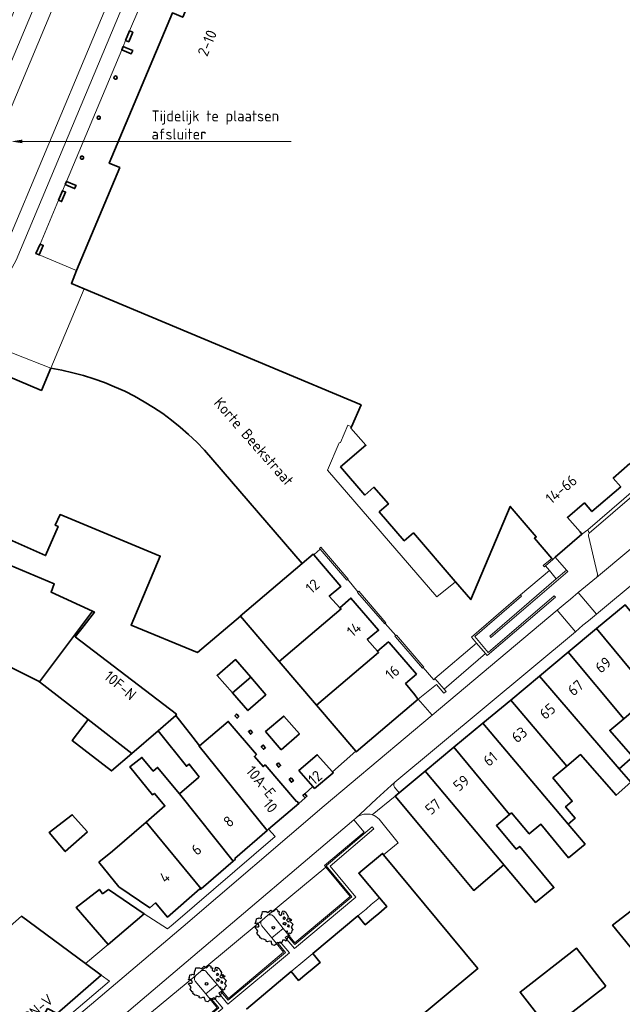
# Model space of a CAD drawing. Header units: metres. Extents: x 152391 to 157968, y 462336 to 467280.
# Tile 12 of 256: x 154903 to 154978, y 462522 to 462645. Entities that reach past the tile are written whole.
import ezdxf
from ezdxf import colors
from ezdxf.entities.mleader import LeaderData, LeaderLine
from ezdxf.enums import TextEntityAlignment as Align
from ezdxf.math import Vec2, Vec3

# ---------------------------------------------------------------- set-up
doc = ezdxf.new("R2010")
doc.units = ezdxf.units.M
doc.header["$LTSCALE"] = 0.75
doc.layers.get('0').update_dxf_attribs({"lineweight": 25})
for name, color, linetype, lineweight in [('B-GV-GR-BOOM-S', 252, 'Continuous', 25), ('B-OI-RI-DRAINAGE_BOB-T18', 1, 'Continuous', 18), ('B-WE-GR-GROENVOORZIENING-GV', 251, 'Continuous', 18), ('B-WE-IE-TERREINAFSCHEIDING_KUNSTMATIG_MUUR-GV', 251, 'Continuous', 18), ('B-WE-OG-BEBOUWING-GV', 6, 'Continuous', 35), ('B-WE-OG-BEBOUWING-T18', 1, 'Continuous', 18), ('B-WE-OG-TOPOGRAFIE-T18', 1, 'Continuous', 18), ('B-WE-VH-VERHARDING_ASFALT-GV', 251, 'Continuous', 18), ('B-WE-VH-VERHARDING_BETON-GV', 251, 'Continuous', 18), ('B-WE-VH-VERHARDING_BETONSTRAATSTEEN-GV', 251, 'Continuous', 18), ('B-WE-VH-VERHARDING_STRAATBAKSTEEN-GV', 251, 'Continuous', 18), ('B-WE-VH-VERHARDING_TEGEL-GV', 251, 'Continuous', 18)]:
    doc.layers.add(name, color=color, linetype=linetype, lineweight=lineweight)
doc.styles.add('NLCS-ISO-M750-T18', font='NLCS-ISO.ttf', dxfattribs={"height": 1.35})

# ---------------------------------------------------------------- blocks, each defined once
blk = doc.blocks.new('SGR-BOOM_31_50')
at = {"linetype": 'Continuous'}
for p, q in [((-1.57, 1.14), (-1.49, 1.23)), ((-1.51, 1.45), (-1.48, 1.58)), ((-1.49, 1.23), (-1.51, 1.45)), ((-1.48, 1.58), (-1.4, 1.78)), ((-1.4, 1.78), (-1.36, 2)), ((-1.36, 2), (-0.89, 2)), ((-0.89, 2), (-0.69, 1.91)), ((-0.69, 1.91), (-0.63, 1.93)), ((-0.63, 1.93), (-0.49, 2.06)), ((-0.49, 2.06), (-0.3, 2.2)), ((-0.3, 2.2), (-0.18, 2.11)), ((-0.18, 2.11), (-0.08, 2.02)), ((-0.08, 2.02), (0.09, 2.11)), ((0.09, 2.11), (0.27, 2.28)), ((0.27, 2.28), (0.35, 2.31)), ((0.35, 2.31), (0.44, 2.26)), ((0.44, 2.26), (0.52, 2.2)), ((0.54, 2.04), (0.51, 2)), ((0.51, 2), (0.71, 2.02)), ((0.52, 2.2), (0.54, 2.04)), ((0.72, 1.98), (0.68, 1.71)), ((0.68, 1.71), (0.75, 1.65)), ((0.71, 2.02), (0.72, 1.98)), ((0.75, 1.65), (0.92, 1.54)), ((0.92, 1.54), (1, 1.6)), ((1, 1.6), (1.06, 1.71)), ((1.05, 1.87), (1.19, 2.09)), ((1.06, 1.71), (1.05, 1.87)), ((1.19, 2.09), (1.36, 2.04)), ((1.3, 1.82), (1.23, 1.78)), ((1.23, 1.78), (1.27, 1.67)), ((1.3, 1.3), (1.25, 1.21)), ((1.27, 1.67), (1.28, 1.65)), ((1.28, 1.69), (1.3, 1.82)), ((1.37, 1.3), (1.3, 1.3)), ((1.36, 2.04), (1.54, 1.93)), ((1.44, 1.25), (1.37, 1.3)), ((1.5, 1.17), (1.44, 1.25)), ((1.54, 1.93), (1.67, 1.69)), ((1.67, 1.69), (1.84, 1.41)), ((1.84, 1.41), (1.76, 1.06)), ((-2.27, 0.49), (-2.21, 0.64)), ((-1.99, 0.55), (-2.27, 0.49)), ((-2.24, -0.04), (-2.22, 0.11)), ((-2.22, 0.11), (-1.85, 0.09)), ((-2.21, 0.64), (-2.13, 0.71)), ((-2.18, 0.77), (-2.04, 1.17)), ((-2.13, 0.71), (-2.18, 0.77)), ((-2.04, 1.17), (-1.94, 1.14)), ((-1.9, 0.44), (-1.99, 0.55)), ((-1.94, 1.14), (-1.79, 1.21)), ((-1.77, 0.25), (-1.9, 0.44)), ((-1.85, 0.09), (-1.77, 0.25)), ((-1.79, 1.21), (-1.57, 1.14)), ((1.25, 1.21), (1.19, 1.17)), ((1.19, 1.17), (1.23, 1.1)), ((1.23, 0.55), (1.19, 0.44)), ((1.19, 0.44), (1.37, 0.42)), ((1.23, 1.1), (1.31, 1.12)), ((1.4, 0.62), (1.23, 0.55)), ((1.31, 1.12), (1.37, 1.03)), ((1.37, 1.03), (1.44, 1.12)), ((1.37, 0.42), (1.48, 0.33)), ((1.48, 0.62), (1.4, 0.62)), ((1.44, 1.12), (1.5, 1.17)), ((1.62, 0.53), (1.48, 0.62)), ((1.48, 0.33), (1.61, 0.49)), ((1.61, 0.49), (1.65, 0.55)), ((1.76, 1.06), (1.64, 0.93)), ((1.64, 0.93), (1.7, 0.84)), ((1.7, 0.84), (1.84, 0.75)), ((1.79, 0.25), (1.75, 0.14)), ((1.91, 0.07), (1.75, 0.14)), ((1.81, 0.4), (1.79, 0.31)), ((1.79, 0.31), (1.79, 0.25)), ((1.9, 0.31), (1.81, 0.4)), ((1.84, 0.75), (1.92, 0.79)), ((1.96, 0.27), (1.9, 0.31)), ((1.91, 0.07), (2.01, 0.18)), ((1.96, 1.14), (1.92, 1.08)), ((1.92, 1.08), (1.95, 0.99)), ((1.92, 0.79), (2.09, 0.75)), ((1.95, 0.99), (2.04, 0.93)), ((2.06, 1.14), (1.96, 1.14)), ((2.01, 0.18), (1.96, 0.27)), ((2.04, 0.97), (2.18, 0.9)), ((2.04, 0.93), (2.06, 0.97)), ((2.16, 1.01), (2.06, 1.14)), ((2.09, 0.75), (2.18, 0.68)), ((2.3, 0.95), (2.16, 1.01)), ((2.18, 0.9), (2.3, 0.95)), ((2.18, 0.68), (2.41, 0.42)), ((2.29, 0.14), (2.23, 0.05)), ((2.23, 0.05), (2.35, -0.13)), ((2.41, 0.42), (2.29, 0.14)), ((-2.05, -0.24), (-2.24, -0.04)), ((-2.07, -0.67), (-1.99, -0.56)), ((-1.8, -1), (-2.07, -0.67)), ((-1.91, -0.43), (-2.05, -0.24)), ((-1.99, -0.56), (-1.91, -0.43)), ((-1.67, -1.05), (-1.8, -1)), ((-1.7, -1.2), (-1.67, -1.05)), ((-1.48, -1.4), (-1.7, -1.2)), ((1.72, -0.39), (1.65, -0.48)), ((1.65, -0.48), (1.67, -0.56)), ((1.68, -0.56), (1.78, -0.54)), ((1.78, -0.45), (1.72, -0.39)), ((1.81, -1.18), (1.72, -1.35)), ((1.78, -0.54), (1.78, -0.45)), ((1.82, -1.11), (1.81, -1.18)), ((1.98, -1.07), (1.82, -1.11)), ((1.95, -0.63), (1.85, -0.78)), ((1.85, -0.78), (1.9, -0.85)), ((1.9, -0.85), (1.99, -0.94)), ((2.1, -0.78), (1.95, -0.63)), ((1.99, -0.94), (1.98, -1.07)), ((2.21, -0.7), (2.1, -0.78)), ((2.24, -0.56), (2.21, -0.7)), ((2.29, -0.41), (2.24, -0.56)), ((2.46, -0.24), (2.29, -0.41)), ((2.35, -0.13), (2.46, -0.24)), ((-1.22, -1.44), (-1.48, -1.4)), ((-0.89, -1.57), (-1.22, -1.44)), ((-0.91, -1.72), (-0.89, -1.57)), ((-0.73, -1.77), (-0.91, -1.72)), ((-0.53, -1.68), (-0.73, -1.77)), ((-0.25, -1.7), (-0.53, -1.68)), ((-0.21, -1.9), (-0.25, -1.7)), ((-0.18, -1.99), (-0.21, -1.9)), ((-0.13, -2.14), (-0.18, -1.99)), ((0.15, -2.23), (-0.13, -2.14)), ((0.34, -2.03), (0.15, -2.23)), ((0.47, -1.83), (0.34, -2.03)), ((0.91, -1.92), (0.47, -1.83)), ((1.11, -1.81), (0.91, -1.92)), ((1.13, -1.55), (1.11, -1.81)), ((1.37, -1.57), (1.13, -1.55)), ((1.58, -1.66), (1.37, -1.57)), ((1.72, -1.35), (1.58, -1.66))]:
    blk.add_line(p, q, dxfattribs=at)
blk.add_circle((0, 0), 0.169, dxfattribs=at)

msp = doc.modelspace()

# ---------------------------------------------------------------- linework, layer by layer
at = {"layer": 'B-WE-GR-GROENVOORZIENING-GV'}
for points in [[(154934.7, 462532.92, 0.424026), (154933.97, 462533)], [(154933.31, 462532.43, 0.416364), (154933.27, 462531.74)], [(154926.4, 462525.98, 0.416123), (154925.68, 462526.08)], [(154925.04, 462525.54, 0.383487), (154924.99, 462524.83)]]:
    msp.add_lwpolyline(points, format="xyb", dxfattribs=at)
for points in [[(154933.27, 462531.74), (154934.52, 462530.22), (154935.93, 462531.39), (154934.7, 462532.92)], [(154933.97, 462533), (154933.31, 462532.43)], [(154924.99, 462524.83), (154926.28, 462523.27), (154927.69, 462524.41), (154926.4, 462525.98)], [(154925.68, 462526.08), (154925.04, 462525.54)]]:
    msp.add_lwpolyline(points, dxfattribs=at)
at = {"layer": 'B-WE-IE-TERREINAFSCHEIDING_KUNSTMATIG_MUUR-GV'}
for points in [[(154969.48, 462577.35), (154969.34, 462577.48), (154968.28, 462576.59), (154968.44, 462576.42), (154968.55, 462576.54)], [(154969.9, 462574.94), (154961.64, 462567.79), (154961.77, 462567.65), (154971.33, 462575.86), (154971.17, 462576.03)], [(154961.1, 462565.65), (154961.32, 462565.38), (154969.79, 462572.66), (154969.64, 462572.83), (154961.44, 462565.78), (154959.77, 462567.74), (154965.59, 462572.78), (154965.43, 462572.94), (154959.34, 462567.69), (154959.98, 462566.94)], [(154936.45, 462530.48), (154936.19, 462530.27), (154937.32, 462528.92), (154944.95, 462535.3), (154941.77, 462539.18), (154947.22, 462543.83), (154947, 462544.08), (154941.29, 462539.22), (154944.47, 462535.34), (154937.36, 462529.39)], [(154927.92, 462523.35), (154929.05, 462522), (154936.69, 462528.39), (154935.56, 462529.74), (154935.3, 462529.52), (154936.21, 462528.43), (154929.09, 462522.48), (154928.18, 462523.57)], [(154919.91, 462516.63), (154919.65, 462516.41), (154920.78, 462515.07), (154928.41, 462521.47), (154927.28, 462522.81), (154927.02, 462522.59), (154927.93, 462521.51), (154920.82, 462515.54)]]:
    msp.add_lwpolyline(points, close=True, dxfattribs=at)
at = {"layer": 'B-WE-OG-BEBOUWING-GV'}
for points in [[(154940.38, 462680.83), (154939.33, 462678.3), (154938.04, 462678.9), (154938.15, 462679.13), (154937.85, 462679.25), (154923.42, 462644.86), (154922.14, 462645.4), (154914.28, 462626.68), (154915.58, 462626.14), (154910.2, 462613.32), (154909.57, 462611.72), (154911.17, 462611.04), (154945.61, 462596.6), (154944.43, 462593.87)], [(154907.01, 462601.15), (154905.85, 462598.4), (154901.45, 462600.26), (154899.21, 462601.2), (154891.98, 462583.9)], [(154944.43, 462593.87), (154944.36, 462593.71), (154946.21, 462591.57), (154943.07, 462588.87), (154946.09, 462585.36), (154947.22, 462586.34), (154949.01, 462584.26), (154947.88, 462583.28), (154950.98, 462579.68), (154952.12, 462580.66), (154957.34, 462574.6), (154957.36, 462574.57), (154959.27, 462572.36), (154964.17, 462583.96), (154967.41, 462580.15), (154967.17, 462580), (154969.34, 462577.48), (154969.48, 462577.35), (154969.78, 462577.62), (154973.09, 462580.49), (154972.86, 462580.77), (154971.29, 462582.58), (154973.4, 462584.39), (154974.33, 462583.31), (154977.93, 462586.4), (154976.98, 462587.49), (154979.07, 462589.28)], [(154891.98, 462583.9), (154891.91, 462583.74), (154899.9, 462578.8), (154900.02, 462578.99), (154898.75, 462579.72), (154899.21, 462580.99), (154906.37, 462577.83), (154907.92, 462581.47), (154907.56, 462581.61), (154908.16, 462582.93), (154920.62, 462577.77), (154916.99, 462569.17), (154925.26, 462565.77), (154930.62, 462570.28), (154930.59, 462570.31), (154938.27, 462576.85), (154926.13, 462590.95)], [(154924.91, 462497.07), (154960.16, 462526.44), (154948.41, 462540.59), (154948.28, 462540.74), (154945.33, 462538.28), (154947.9, 462535.21), (154948.8, 462534.13), (154947.81, 462533.28), (154947.14, 462532.71), (154946.13, 462531.86), (154945.21, 462532.96), (154939.62, 462528.28), (154940.54, 462527.18), (154939.52, 462526.34), (154938.86, 462525.78), (154937.84, 462524.93), (154936.92, 462526.03), (154931.34, 462521.36)]]:
    msp.add_lwpolyline(points, dxfattribs=at)
for points in [[(154916.71, 462641.81), (154917.21, 462643), (154916.82, 462643.17), (154916.32, 462641.98)], [(154916, 462641.21), (154915.83, 462640.82), (154917.03, 462640.31), (154917.2, 462640.71), (154916.39, 462641.04)], [(154908.78, 462624.03), (154909.18, 462623.86), (154909.98, 462623.53), (154910.15, 462623.92), (154908.95, 462624.42)], [(154907.96, 462622.07), (154908.36, 462621.9), (154908.86, 462623.1), (154908.46, 462623.26)], [(154905.67, 462616.62), (154905.17, 462615.43), (154905.57, 462615.26), (154906.07, 462616.46)], [(154887.13, 462572.19), (154894.52, 462569.04), (154894.17, 462567.89), (154897.98, 462565.75), (154899.53, 462564.85), (154899.62, 462565.08), (154899.88, 462564.97), (154905.41, 462562.25), (154905.59, 462562.11), (154912.21, 462570.91), (154907.05, 462573.27), (154907.45, 462574.32), (154899.49, 462577.65), (154900.14, 462578.65), (154899.9, 462578.8), (154891.91, 462583.74), (154889.32, 462577.57)], [(154942.98, 462571.34), (154941.65, 462572.8), (154943.11, 462573.99), (154939.72, 462577.92), (154939.65, 462578.02), (154938.27, 462576.85), (154930.59, 462570.31), (154930.62, 462570.28), (154935.43, 462564.64), (154943.12, 462571.19)], [(154940.07, 462559.19), (154947.8, 462565.78), (154947.67, 462565.93), (154946.39, 462567.37), (154947.79, 462568.54), (154944.35, 462572.55), (154942.98, 462571.34), (154943.12, 462571.19), (154935.43, 462564.64)], [(154985.34, 462563.37), (154978.47, 462571.71), (154974.92, 462568.76), (154986.48, 462554.75), (154988.41, 462556.39), (154985.34, 462559.98), (154983.64, 462561.97)], [(154912.21, 462570.91), (154905.59, 462562.11), (154911.66, 462557.41), (154917.08, 462553.2), (154920.37, 462556.02), (154922.58, 462557.93), (154922.55, 462557.95), (154922.64, 462558.07), (154910.06, 462567.73), (154910.86, 462568.77), (154912.44, 462570.8)], [(154974.92, 462568.76), (154971.38, 462565.8), (154978.3, 462557.52), (154979.9, 462558.86), (154981.65, 462556.87), (154981.12, 462556.38), (154985.63, 462551.1), (154987.92, 462553.07), (154986.48, 462554.75)], [(154952.73, 462559.96), (154952.61, 462560.1), (154952.31, 462560.48), (154951.15, 462561.9), (154952.49, 462563.07), (154949.09, 462567.03), (154949.03, 462567.09), (154947.67, 462565.93), (154947.8, 462565.78), (154940.07, 462559.19), (154944.95, 462553.46), (154944.99, 462553.41)], [(154977.74, 462551.28), (154979.44, 462552.77), (154978.26, 462554.11), (154976.56, 462556.06), (154978.3, 462557.52), (154971.38, 462565.8), (154967.81, 462562.83)], [(154929.6, 462560.74), (154931.88, 462562.69), (154930, 462564.88), (154927.7, 462562.91)], [(154931.88, 462562.69), (154929.6, 462560.74), (154931.54, 462558.53), (154933.76, 462560.5)], [(154967.81, 462562.83), (154964.23, 462559.85), (154971.21, 462551.6), (154972.92, 462553.05), (154977.34, 462547.99), (154979.19, 462549.61), (154977.74, 462551.28)], [(154964.23, 462559.85), (154960.77, 462556.97), (154971.39, 462544.41), (154972.24, 462545.12), (154971.05, 462546.55), (154971.88, 462547.25), (154969.48, 462550.14), (154971.21, 462551.6)], [(154920.37, 462556.02), (154923.88, 462551.6), (154924.23, 462551.87), (154925.46, 462550.28), (154925.4, 462550.22), (154923.01, 462548.17), (154929.7, 462539.8), (154929.98, 462540.04), (154929.91, 462540.13), (154933.91, 462543.61), (154925.45, 462554.09), (154925.53, 462554.16), (154924.68, 462555.21), (154922.58, 462557.93)], [(154930.42, 462557.78), (154930.14, 462558.1), (154930.07, 462558.03), (154929.91, 462557.9), (154930.18, 462557.57)], [(154935.69, 462553.66), (154937.95, 462555.64), (154936, 462557.85), (154933.73, 462555.91)], [(154917.08, 462553.2), (154911.66, 462557.41), (154909.66, 462554.82), (154914.55, 462551.03)], [(154925.53, 462554.16), (154925.45, 462554.09), (154933.91, 462543.61), (154934.11, 462543.78), (154937.85, 462546.97), (154937.61, 462547.25), (154937.57, 462547.22), (154933.67, 462551.77), (154933.43, 462551.57), (154932.35, 462552.83), (154932.6, 462553.05), (154929.08, 462557.19)], [(154971.39, 462544.41), (154960.77, 462556.97), (154957.17, 462553.97), (154964.1, 462545.61), (154964.32, 462545.8), (154966.53, 462543.17), (154967.98, 462544.38), (154971.44, 462540.21), (154973.48, 462541.92)], [(154932.11, 462555.79), (154931.84, 462556.11), (154931.6, 462555.91), (154931.88, 462555.58)], [(154933.71, 462553.91), (154933.44, 462554.24), (154933.2, 462554.04), (154933.47, 462553.71)], [(154964.1, 462545.61), (154957.17, 462553.97), (154953.6, 462550.98), (154963.21, 462539.53), (154963.39, 462539.31), (154967.32, 462534.64), (154969.61, 462536.49), (154965.35, 462541.63), (154964.9, 462541.28), (154962.45, 462544.22)], [(154923.01, 462548.17), (154920.3, 462551.46), (154919.75, 462551.01), (154918.35, 462552.71), (154916.85, 462551.55), (154919.66, 462548.06), (154919.91, 462548.21), (154921.21, 462546.66), (154918.87, 462544.65), (154925.72, 462536.34), (154929.7, 462539.8)], [(154939.83, 462548.84), (154942.11, 462550.73), (154942.16, 462550.77), (154942.04, 462550.91), (154940.16, 462553.04), (154937.89, 462551.07), (154939.63, 462549.08)], [(154935.34, 462552.01), (154935.1, 462551.81), (154935.37, 462551.48), (154935.61, 462551.69)], [(154963.39, 462539.31), (154963.21, 462539.53), (154953.6, 462550.98), (154950.36, 462548.28), (154949.85, 462547.86), (154954.65, 462542.12), (154959.63, 462536.15)], [(154936.93, 462550.15), (154936.68, 462549.95), (154936.95, 462549.62), (154937.19, 462549.82)], [(154938.64, 462547.66), (154938.88, 462547.86), (154938.61, 462548.18), (154938.37, 462547.98)], [(154911.58, 462543.45), (154909.68, 462545.56), (154906.81, 462543.37), (154908.8, 462540.97)], [(154912.98, 462539.68), (154915.46, 462536.59), (154919.35, 462533.98), (154920.05, 462534.58), (154921.51, 462532.82), (154925.56, 462536.35), (154925.64, 462536.27), (154925.72, 462536.34), (154918.87, 462544.65), (154914.69, 462541.05)], [(154914.2, 462536.26), (154913.45, 462535.73), (154913.06, 462536.27), (154910.18, 462534.02), (154914.14, 462529.42), (154918.64, 462533.22)], [(154979.74, 462534.01), (154976.91, 462531.81), (154979.08, 462529.11), (154979.48, 462529.43), (154979.89, 462528.95), (154982.35, 462530.76)], [(154907.79, 462520.81), (154913.28, 462525.61), (154911.33, 462527.04), (154903.38, 462532.92), (154894.14, 462524.86), (154905.38, 462518.68), (154905.91, 462519.15), (154905.48, 462519.39), (154906.62, 462521.43)], [(154976.08, 462524.24), (154972.42, 462528.95), (154965.4, 462523.49), (154969.06, 462518.78)]]:
    msp.add_lwpolyline(points, close=True, dxfattribs=at)
for points in [[(154914.97, 462637.52, 1), (154915.17, 462637.17)], [(154915.17, 462637.17, 1.004336), (154914.97, 462637.52)], [(154912.88, 462632.53, 1.004336), (154913.08, 462632.19)], [(154913.08, 462632.19, 1), (154912.88, 462632.53)], [(154910.79, 462627.56, 0.99659), (154910.99, 462627.21)], [(154910.99, 462627.21, 0.999089), (154910.79, 462627.56)], [(154926.13, 462590.95, 0.169223), (154907.01, 462601.15)]]:
    msp.add_lwpolyline(points, format="xyb", dxfattribs=at)
at = {"layer": 'B-WE-VH-VERHARDING_ASFALT-GV'}
for points in [[(154932.35, 462706.37), (154931.66, 462704.47), (154930.54, 462701.74), (154898.88, 462626.09)], [(154932.35, 462706.37), (154931.66, 462704.47), (154930.54, 462701.74), (154898.88, 462626.09)], [(154897.13, 462618.86), (154895.09, 462614.07), (154892.17, 462607.17), (154895.68, 462605.7), (154901.04, 462615.44), (154929.04, 462682.3), (154931.49, 462688.37), (154934.64, 462690.98), (154932.82, 462691.66), (154934.38, 462695.63), (154934.52, 462695.57), (154936.07, 462699.15), (154936.12, 462699.26), (154937.58, 462701.92), (154937.61, 462701.97), (154938.32, 462702.82)], [(154897.13, 462618.86), (154895.09, 462614.07), (154892.17, 462607.17), (154895.68, 462605.7), (154901.04, 462615.44), (154929.04, 462682.3), (154931.49, 462688.37), (154934.64, 462690.98), (154932.82, 462691.66), (154934.38, 462695.63), (154934.52, 462695.57), (154936.07, 462699.15), (154936.12, 462699.26), (154937.58, 462701.92), (154937.61, 462701.97), (154938.32, 462702.82)], [(154934.59, 462688.39), (154935.81, 462689.45), (154935.54, 462691.73), (154934.64, 462690.98), (154931.49, 462688.37), (154929.04, 462682.3), (154901.04, 462615.44), (154895.68, 462605.7), (154892.35, 462599.62), (154856.71, 462514.69), (154856.1, 462512.73), (154855.15, 462508.47), (154857.19, 462508.24), (154857.55, 462510.29)], [(154934.59, 462688.39), (154935.81, 462689.45), (154935.54, 462691.73), (154934.64, 462690.98), (154931.49, 462688.37), (154929.04, 462682.3), (154901.04, 462615.44), (154895.68, 462605.7), (154892.35, 462599.62), (154856.71, 462514.69), (154856.1, 462512.73), (154855.15, 462508.47), (154857.19, 462508.24), (154857.55, 462510.29)], [(154859.21, 462515.87), (154894.02, 462598.82), (154897.4, 462604.98), (154902.71, 462614.63), (154930.75, 462681.58), (154932.45, 462685.67), (154932.91, 462686.6)], [(154859.21, 462515.87), (154894.02, 462598.82), (154897.4, 462604.98), (154902.71, 462614.63), (154930.75, 462681.58), (154932.45, 462685.67), (154932.91, 462686.6)]]:
    msp.add_lwpolyline(points, dxfattribs=at)
for points in [[(154940.51, 462578.63), (154943.86, 462574.76), (154943.95, 462574.84), (154944.02, 462574.9), (154940.61, 462578.88), (154940.43, 462578.73)], [(154940.51, 462578.63), (154943.86, 462574.76), (154943.95, 462574.84), (154944.02, 462574.9), (154940.61, 462578.88), (154940.43, 462578.73)], [(154945.23, 462573.32), (154945.15, 462573.25), (154948.55, 462569.32), (154948.62, 462569.38), (154948.7, 462569.46), (154945.32, 462573.4)], [(154945.23, 462573.32), (154945.15, 462573.25), (154948.55, 462569.32), (154948.62, 462569.38), (154948.7, 462569.46), (154945.32, 462573.4)], [(154949.9, 462567.71), (154953.25, 462563.81), (154953.35, 462563.9), (154953.43, 462563.96), (154950.01, 462567.94), (154949.92, 462567.87), (154949.83, 462567.79)], [(154949.9, 462567.71), (154953.25, 462563.81), (154953.35, 462563.9), (154953.43, 462563.96), (154950.01, 462567.94), (154949.92, 462567.87), (154949.83, 462567.79)]]:
    msp.add_lwpolyline(points, close=True, dxfattribs=at)
at = {"layer": 'B-WE-VH-VERHARDING_BETON-GV'}
for points in [[(154969.48, 462577.35), (154968.55, 462576.54), (154969.04, 462575.97), (154969.9, 462574.94), (154971.17, 462576.03), (154969.78, 462577.62)], [(154969.48, 462577.35), (154968.55, 462576.54), (154969.04, 462575.97), (154969.9, 462574.94), (154971.17, 462576.03), (154969.78, 462577.62)], [(154955.94, 462561.22), (154961.1, 462565.65), (154959.98, 462566.94), (154954.81, 462562.51)], [(154955.94, 462561.22), (154961.1, 462565.65), (154959.98, 462566.94), (154954.81, 462562.51)]]:
    msp.add_lwpolyline(points, close=True, dxfattribs=at)
at = {"layer": 'B-WE-VH-VERHARDING_BETONSTRAATSTEEN-GV'}
for points in [[(154943.95, 462574.84), (154945.23, 462573.32), (154945.32, 462573.4), (154948.7, 462569.46), (154948.62, 462569.38), (154949.92, 462567.87), (154950.01, 462567.94), (154953.43, 462563.96), (154953.35, 462563.9), (154954.65, 462562.38), (154954.7, 462562.42), (154954.78, 462562.49), (154954.81, 462562.51), (154959.98, 462566.94), (154959.34, 462567.69), (154965.43, 462572.94), (154969.04, 462575.97), (154968.55, 462576.54), (154968.44, 462576.42), (154968.28, 462576.59), (154969.34, 462577.48), (154967.17, 462580), (154967.41, 462580.15), (154964.17, 462583.96), (154959.27, 462572.36), (154957.36, 462574.57), (154955.05, 462572.69), (154941.45, 462588.47), (154942.89, 462591.87), (154943.05, 462591.9), (154943.96, 462594.07), (154944.36, 462593.9), (154944.43, 462593.87), (154945.61, 462596.6), (154911.17, 462611.04), (154907.01, 462601.15)], [(155010.14, 462605.05), (155008.86, 462610.65), (155004.01, 462606.43), (154974, 462580.62)], [(154974.91, 462575.12), (155010.38, 462604.75)], [(154926.13, 462590.95), (154938.27, 462576.85), (154939.65, 462578.02), (154939.72, 462577.92), (154939.77, 462577.96), (154940.51, 462578.63), (154940.43, 462578.73), (154940.61, 462578.88), (154944.02, 462574.9), (154943.95, 462574.84)], [(154974, 462580.62), (154973.81, 462581.05), (154973.09, 462580.49), (154969.78, 462577.62), (154971.17, 462576.03), (154971.33, 462575.86), (154961.77, 462567.65), (154961.64, 462567.79), (154969.9, 462574.94), (154969.04, 462575.97), (154965.43, 462572.94), (154965.59, 462572.78), (154959.77, 462567.74), (154961.44, 462565.78), (154969.64, 462572.83), (154969.79, 462572.66), (154961.32, 462565.38), (154961.1, 462565.65), (154955.94, 462561.22), (154956.19, 462560.93), (154955.92, 462560.71), (154954.98, 462561.8), (154952.73, 462559.96), (154954.46, 462557.97), (154970.02, 462571.04), (154971, 462571.87), (154971.66, 462572.41), (154972.63, 462573.22), (154974.9, 462575.11), (154974.91, 462575.12)], [(154973.92, 462580.31), (154975.02, 462575.5)], [(154975.02, 462575.5), (154973.92, 462580.31)], [(154949.82, 462549.63), (154947.55, 462547.53), (154945.49, 462545.63), (154945.01, 462545.17)], [(154947.01, 462545.55), (154949.85, 462547.86), (154950.36, 462548.28), (154949.76, 462548.99)], [(154916.72, 462518.63), (154917.4, 462519.19), (154925.04, 462525.54), (154925.68, 462526.08), (154933.31, 462532.43), (154933.97, 462533), (154941.24, 462539.04), (154941.07, 462539.25), (154945.98, 462543.39), (154944.7, 462544.92), (154884.56, 462493.89)], [(154941.24, 462539.04), (154933.97, 462533)], [(154934.7, 462532.92), (154935.93, 462531.39), (154937.37, 462529.61), (154944.25, 462535.37), (154941.24, 462539.04)], [(154933.31, 462532.43), (154925.68, 462526.08)], [(154926.4, 462525.98), (154927.69, 462524.41), (154929.11, 462522.7), (154935.98, 462528.44), (154934.52, 462530.22), (154933.27, 462531.74)], [(154925.04, 462525.54), (154917.4, 462519.19)], [(154918.09, 462519.11), (154919.46, 462517.45), (154920.85, 462515.77), (154927.72, 462521.52), (154926.28, 462523.27), (154924.99, 462524.83)]]:
    msp.add_lwpolyline(points, dxfattribs=at)
for points in [[(154907.01, 462601.15, -0.169223), (154926.13, 462590.95)], [(154974, 462580.62, 0.25226), (154973.92, 462580.31)], [(154973.92, 462580.31, -0.25226), (154974, 462580.62)], [(154975.02, 462575.5, -0.225047), (154974.91, 462575.12)], [(154974.91, 462575.12, 0.225047), (154975.02, 462575.5)], [(154949.76, 462548.99, -0.356533), (154949.82, 462549.63)], [(154945.01, 462545.17, -0.262006), (154947.01, 462545.55)], [(154933.97, 462533, -0.424026), (154934.7, 462532.92)], [(154933.27, 462531.74, -0.416364), (154933.31, 462532.43)], [(154925.68, 462526.08, -0.416123), (154926.4, 462525.98)], [(154924.99, 462524.83, -0.383487), (154925.04, 462525.54)]]:
    msp.add_lwpolyline(points, format="xyb", dxfattribs=at)
at = {"layer": 'B-WE-VH-VERHARDING_STRAATBAKSTEEN-GV'}
msp.add_lwpolyline([(155010.38, 462604.75), (154974.91, 462575.12), (154974.9, 462575.11), (154972.63, 462573.22), (154974.89, 462570.52), (155008.25, 462598.29), (155010.95, 462600.63), (155017.03, 462605.71), (155018.39, 462606.79)], dxfattribs=at)
msp.add_lwpolyline([(155010.38, 462604.75), (154974.91, 462575.12), (154974.9, 462575.11), (154972.63, 462573.22), (154974.89, 462570.52), (155008.25, 462598.29), (155010.95, 462600.63), (155017.03, 462605.71), (155018.39, 462606.79)], dxfattribs=at)
for points in [[(154970.02, 462571.04), (154972.28, 462568.34), (154973.22, 462569.17), (154973.92, 462569.71), (154974.89, 462570.52), (154972.63, 462573.22), (154971.66, 462572.41), (154971, 462571.87)], [(154970.02, 462571.04), (154972.28, 462568.34), (154973.22, 462569.17), (154973.92, 462569.71), (154974.89, 462570.52), (154972.63, 462573.22), (154971.66, 462572.41), (154971, 462571.87)], [(154972.28, 462568.34), (154970.02, 462571.04), (154954.46, 462557.97), (154941.03, 462546.67), (154923.5, 462531.65), (154912.08, 462521.98), (154909.74, 462520.03), (154892.84, 462505.62), (154875.85, 462491.21), (154878.14, 462488.61), (154884.56, 462493.89), (154944.7, 462544.92), (154945.01, 462545.17), (154945.49, 462545.63), (154947.55, 462547.53), (154949.82, 462549.63)], [(154972.28, 462568.34), (154970.02, 462571.04), (154954.46, 462557.97), (154941.03, 462546.67), (154923.5, 462531.65), (154912.08, 462521.98), (154909.74, 462520.03), (154892.84, 462505.62), (154875.85, 462491.21), (154878.14, 462488.61), (154884.56, 462493.89), (154944.7, 462544.92), (154945.01, 462545.17), (154945.49, 462545.63), (154947.55, 462547.53), (154949.82, 462549.63)]]:
    msp.add_lwpolyline(points, close=True, dxfattribs=at)
at = {"layer": 'B-WE-VH-VERHARDING_TEGEL-GV'}
for points in [[(154898.88, 462626.09), (154930.54, 462701.74)], [(154922.38, 462693.28), (154889.86, 462615.62), (154889.64, 462615.1), (154891.56, 462614.3), (154891.99, 462615.34), (154925.11, 462694.31)], [(154925.11, 462694.31), (154891.99, 462615.34), (154894.35, 462614.36), (154895.09, 462614.07), (154897.13, 462618.86)], [(154930.75, 462681.58), (154902.71, 462614.63), (154897.4, 462604.98), (154902.57, 462602.92), (154907.01, 462601.15), (154911.17, 462611.04), (154909.57, 462611.72), (154910.2, 462613.32), (154905.57, 462615.26), (154905.17, 462615.43), (154905.67, 462616.62), (154907.96, 462622.07), (154908.46, 462623.26), (154908.78, 462624.03), (154908.95, 462624.42), (154915.83, 462640.82), (154916, 462641.21), (154916.32, 462641.98), (154916.82, 462643.17), (154919.11, 462648.62)], [(154919.11, 462648.62), (154916.82, 462643.17), (154917.21, 462643), (154916.71, 462641.81), (154916.32, 462641.98), (154916, 462641.21), (154916.39, 462641.04), (154917.2, 462640.71), (154917.03, 462640.31), (154915.83, 462640.82), (154908.95, 462624.42), (154910.15, 462623.92), (154909.98, 462623.53), (154909.18, 462623.86), (154908.78, 462624.03), (154908.46, 462623.26), (154908.86, 462623.1), (154908.36, 462621.9), (154907.96, 462622.07), (154905.67, 462616.62), (154906.07, 462616.46), (154905.57, 462615.26), (154910.2, 462613.32), (154915.58, 462626.14), (154914.28, 462626.68), (154922.14, 462645.4)], [(155018.39, 462606.79), (155017.03, 462605.71), (155010.95, 462600.63), (155008.25, 462598.29), (154974.89, 462570.52), (154973.92, 462569.71), (154973.22, 462569.17), (154972.28, 462568.34), (154949.82, 462549.63)], [(154901.45, 462600.26), (154905.85, 462598.4), (154907.01, 462601.15), (154902.57, 462602.92)], [(154971.38, 462565.8), (154974.92, 462568.76), (154978.47, 462571.71)], [(154949.76, 462548.99), (154950.36, 462548.28), (154953.6, 462550.98), (154957.17, 462553.97), (154960.77, 462556.97), (154964.23, 462559.85), (154967.81, 462562.83), (154971.38, 462565.8)], [(154909.74, 462520.03), (154912.08, 462521.98), (154923.5, 462531.65), (154941.03, 462546.67), (154954.46, 462557.97), (154952.73, 462559.96), (154944.99, 462553.41), (154944.95, 462553.46), (154942.04, 462550.91), (154942.16, 462550.77), (154942.11, 462550.73), (154939.83, 462548.84), (154939.63, 462549.08), (154938.61, 462548.18), (154938.88, 462547.86), (154938.64, 462547.66), (154937.85, 462546.97), (154934.11, 462543.78), (154934.94, 462542.86), (154922.25, 462531.95), (154921.53, 462531.36), (154918.64, 462533.22), (154914.14, 462529.42), (154911.33, 462527.04), (154913.28, 462525.61), (154914.33, 462524.84), (154892.53, 462506.34)], [(154945.01, 462545.17), (154944.7, 462544.92), (154945.98, 462543.39), (154941.07, 462539.25), (154941.24, 462539.04), (154944.25, 462535.37), (154937.37, 462529.61), (154935.93, 462531.39), (154934.52, 462530.22), (154935.98, 462528.44), (154929.11, 462522.7), (154927.69, 462524.41), (154926.28, 462523.27), (154927.72, 462521.52), (154920.85, 462515.77), (154919.46, 462517.45), (154918.05, 462516.28), (154919.44, 462514.61), (154912.54, 462508.84), (154909.75, 462512.16)], [(154939.62, 462528.28), (154945.21, 462532.96), (154946.23, 462533.81), (154946.89, 462534.37), (154947.9, 462535.21), (154945.33, 462538.28), (154948.28, 462540.74), (154948.41, 462540.59), (154950.24, 462542.07), (154947.85, 462545.01)], [(154931.34, 462521.36), (154936.92, 462526.03), (154938.61, 462527.44), (154939.62, 462528.28)]]:
    msp.add_lwpolyline(points, dxfattribs=at)
for points in [[(154915.17, 462637.17, -1), (154914.97, 462637.52)], [(154914.97, 462637.52, -1.004336), (154915.17, 462637.17)], [(154913.08, 462632.19, -1.004336), (154912.88, 462632.53)], [(154912.88, 462632.53, -1), (154913.08, 462632.19)], [(154910.99, 462627.21, -0.99659), (154910.79, 462627.56)], [(154910.79, 462627.56, -0.999089), (154910.99, 462627.21)], [(154949.82, 462549.63, 0.356533), (154949.76, 462548.99)], [(154947.01, 462545.55, 0.262006), (154945.01, 462545.17)], [(154947.85, 462545.01, 0.121616), (154947.01, 462545.55)]]:
    msp.add_lwpolyline(points, format="xyb", dxfattribs=at)
for points in [[(154974, 462580.62), (155004.01, 462606.43), (155003.7, 462606.78), (154973.81, 462581.05)], [(154936.45, 462530.48), (154937.36, 462529.39), (154944.47, 462535.34), (154941.29, 462539.22), (154947, 462544.08), (154947.22, 462543.83), (154941.77, 462539.18), (154944.95, 462535.3), (154937.32, 462528.92), (154936.19, 462530.27)], [(154927.92, 462523.35), (154928.18, 462523.57), (154929.09, 462522.48), (154936.21, 462528.43), (154935.3, 462529.52), (154935.56, 462529.74), (154936.69, 462528.39), (154929.05, 462522)], [(154919.91, 462516.63), (154920.82, 462515.54), (154927.93, 462521.51), (154927.02, 462522.59), (154927.28, 462522.81), (154928.41, 462521.47), (154920.78, 462515.07), (154919.65, 462516.41)]]:
    msp.add_lwpolyline(points, close=True, dxfattribs=at)

# ---------------------------------------------------------------- block references
at = {"layer": 'B-GV-GR-BOOM-S', "transparency": 33554559}
for p in [(154934.7, 462531.5), (154926.4, 462524.5)]:
    msp.add_blockref('SGR-BOOM_31_50', p, dxfattribs=at)

# ---------------------------------------------------------------- texts
at = {"layer": 'B-WE-OG-BEBOUWING-T18', "style": 'NLCS-ISO-M750-T18'}
for s, rotation, p in [('2-10', 67.2, (154926.47, 462641.65)), ('14-66', 39.9, (154970.52, 462586.09)), ('12', 40.6, (154939.58, 462574.02)), ('14', 40.9, (154944.73, 462568.65)), ('69', 39.8, (154975.73, 462564.22)), ('10F-N', 319.9, (154915.66, 462561.67)), ('16', 40.3, (154949.51, 462563.28)), ('67', 39.8, (154972.3, 462561.37)), ('65', 39.8, (154968.8, 462558.45)), ('63', 39.8, (154965.3, 462555.53)), ('61', 39.8, (154961.68, 462552.52)), ('10A-E', 309.8, (154933.15, 462549.66)), ('12', 41.1, (154939.9, 462550.19)), ('59', 39.9, (154958.08, 462549.51)), ('10', 309.8, (154934.33, 462546.67)), ('57', 39.9, (154954.57, 462546.57)), ('8', 41.1, (154929.13, 462544.73)), ('6', 41.1, (154925.12, 462541.23)), ('4', 41.1, (154921.18, 462537.79)), ('2N-V', 40.4, (154905.5, 462521.52))]:
    msp.add_text(s, height=1.35, rotation=rotation, dxfattribs=at).set_placement(p, align=Align.MIDDLE)
at = {"layer": 'B-WE-OG-TOPOGRAFIE-T18', "style": 'NLCS-ISO-M750-T18'}
msp.add_text('Korte Beekstraat', height=1.35, rotation=311.3, dxfattribs=at).set_placement((154932.27, 462592.03), align=Align.MIDDLE)

# ---------------------------------------------------------------- leaders
at = {"layer": 'B-OI-RI-DRAINAGE_BOB-T18'}
ml = msp.add_multileader_mtext('Standard', dxfattribs=at)
ml.set_content('Tijdelijk te plaatsen \\Pafsluiter', color=256, style='NLCS-ISO-M750-T18')
ml.set_leader_properties(color=256, linetype='ByLayer', lineweight=-1)
ml.build(insert=Vec2(0, 0))
ml.multileader.update_dxf_attribs({"text_left_attachment_type": 5, "text_right_attachment_type": 5, "dogleg_length": 1.35, "arrow_head_size": 1.35})
ctx = ml.context
ctx.base_point, ctx.char_height, ctx.arrow_head_size, ctx.landing_gap_size, ctx.plane_origin = Vec3(154918.86, 462629.38), 1.35, 1.35, 0.675, Vec3(-23.12, -74.98)
ctx.left_attachment, ctx.right_attachment = 5, 5
notes = []
notes.append((ctx, [(0, (1, 1, 0), (154917.51, 462629.38), (1, 0), 1.35, [(0, [(154902.1, 462629.4)], 0, [])])]))
ctx.mtext.insert, ctx.mtext.flow_direction = Vec3(154919.54, 462633.25), 5
for ctx, leaders in notes:
    for number, flags, end, landing, length, lines in leaders:
        leader = LeaderData()
        leader.index, (leader.has_last_leader_line, leader.has_dogleg_vector, leader.attachment_direction) = number, flags
        leader.last_leader_point, leader.dogleg_vector, leader.dogleg_length = Vec3(end), Vec3(landing), length
        for number, points, colour, breaks in lines:
            line = LeaderLine()
            line.index, line.vertices, line.color, line.breaks = number, Vec3.list(points), colors.encode_raw_color(colour), breaks
            leader.lines.append(line)
        ctx.leaders.append(leader)

doc.saveas('drawing.dxf')
